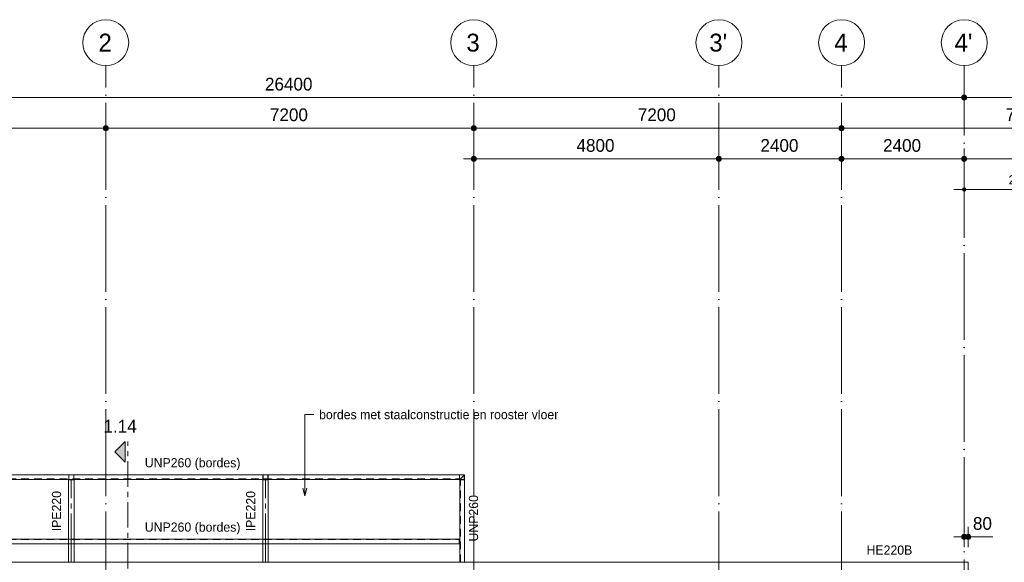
# Model space of a CAD drawing. Header units: millimetres. Extents: x -2900 to 56100, y -900 to 49332.
# Tile 7 of 15: x 10515 to 29785, y 38705 to 49332. Entities that reach past the tile are written whole.
import ezdxf

# ---------------------------------------------------------------- set-up
doc = ezdxf.new("R2010")
doc.units = ezdxf.units.MM
for name, pattern in [('WSP_hartlijn', [800, 500, -100, 100, -100]), ('WSP_hhidden', [250, 150, -100]), ('WSP_stramienlijn', [2000, 1700, -150, 0, -150])]:
    doc.linetypes.add(name, pattern=pattern)
for name, color, linetype, lineweight in [('00_algemeen - hartlijn', 7, 'WSP_hartlijn', 13), ('00_algemeen - hhidden - 0_13mm', 7, 'WSP_hhidden', 13), ('00_maatvoering', 8, 'Continuous', 13), ('00_maatvoering-100', 8, 'Continuous', 13), ('00_text', 7, 'Continuous', 13), ('03_viewports - sections', 1, 'Continuous', 13), ('07_stramien', 4, 'Continuous', 13), ('28_hoofddraagconstructies - kolommen en liggers', 1, 'Continuous', 13), ('28_hoofddraagconstructies - kolommen en liggers - staal', 1, 'Continuous', 13), ('28_hoofddraagconstructies - tags', 7, 'Continuous', 18)]:
    doc.layers.add(name, color=color, linetype=linetype, lineweight=lineweight)
doc.styles.add('Revittext', font='txt', dxfattribs={"height": 180})
doc.styles.add('Revittext_1', font='txt', dxfattribs={"height": 350})
doc.styles.add('Revittext_2', font='txt', dxfattribs={"height": 250})
doc.dimstyles.new('WSP_18M_-_transparant_1', dxfattribs={"dimscale": 304.8, "dimtxt": 181.601257, "dimasz": 0.918635, "dimexe": 0.656168, "dimexo": 0.492126, "dimgap": 0.147638, "dimtad": 1, "dimdec": 0, "dimzin": 0, "dimdsep": 46, "dimtxsty": 'Revittext', "dimblk1": 'DOTSMALL', "dimblk2": 'DOTSMALL', "dimsah": 1, "dimcen": 0.09, "dimdle": 0.656168, "dimazin": 0, "dimtfac": 1, "dimtdec": 4, "dimtix": 1, "dimtmove": 0, "dimatfit": 3, "dimfxl": 1, "dimtvp": 1, "dimtolj": 1, "dimtzin": 0, "dimarcsym": 2})
doc.dimstyles.new('WSP_25_-_transparant', dxfattribs={"dimscale": 304.8, "dimtxt": 252.223969, "dimasz": 1.312336, "dimexe": 0.656168, "dimexo": 0.0625, "dimgap": 0.213255, "dimtad": 1, "dimdec": 0, "dimzin": 0, "dimdsep": 46, "dimtxsty": 'Revittext_2', "dimblk1": 'DOTSMALL', "dimblk2": 'DOTSMALL', "dimsah": 1, "dimcen": 0.09, "dimdle": 0.656168, "dimazin": 0, "dimtfac": 1, "dimtdec": 4, "dimtix": 1, "dimtmove": 0, "dimatfit": 3, "dimfxl": 0.656168, "dimfxlon": 1, "dimtvp": 1, "dimtolj": 1, "dimtzin": 0, "dimarcsym": 2})
doc.dimstyles.new('WSP_25_-_transparant_1', dxfattribs={"dimscale": 304.8, "dimtxt": 252.223969, "dimasz": 1.312336, "dimexe": 0.656168, "dimexo": 0.0625, "dimgap": 0.213255, "dimtad": 1, "dimdec": 0, "dimzin": 0, "dimdsep": 46, "dimtxsty": 'Revittext_2', "dimblk1": 'DOTSMALL', "dimblk2": 'DOTSMALL', "dimsah": 1, "dimcen": 0.09, "dimdle": 0.656168, "dimazin": 0, "dimtfac": 1, "dimtdec": 4, "dimtix": 1, "dimtmove": 1, "dimatfit": 3, "dimfxl": 0.656168, "dimfxlon": 1, "dimtvp": 1, "dimtolj": 1, "dimtzin": 0, "dimarcsym": 2})

# ---------------------------------------------------------------- blocks, each defined once
blk = doc.blocks.new('28_WSP_SF_staal - UNP v18-0 - UNP260-1318970-1e verd - plot - 100')
at = {"layer": '00_algemeen - hhidden - 0_13mm'}
blk.add_line((-855, 13.7), (775, 13.7), dxfattribs=at)
blk = doc.blocks.new('28_WSP_SF_staal - UNP v18-0 - UNP260-1309737-1e verd - plot - 100')
at = {"layer": '00_algemeen - hhidden - 0_13mm'}
blk.add_line((-5635, 14), (5690, 14), dxfattribs=at)
blk = doc.blocks.new('28_WSP_SF_staal - UNP v18-0 - UNP260-1307633-1e verd - plot - 100')
at = {"layer": '00_algemeen - hhidden - 0_13mm'}
blk.add_line((-5837, -14), (5757, -14), dxfattribs=at)
blk = doc.blocks.new('28_WSP_SF_staal - IPE v21-0 - IPE220-V12-1e verd - plot - 100')
at = {"layer": '00_algemeen - hartlijn'}
for p, q in [((-810, 0), (-450, 0)), ((-360, 0), (810, 0))]:
    blk.add_line(p, q, dxfattribs=at)
at = {"layer": '28_hoofddraagconstructies - kolommen en liggers', "linetype": 'WSP_hhidden'}
blk.add_line((-450, 0), (-360, 0), dxfattribs=at)
blk = doc.blocks.new('Grid - Stramienbol 9_0mm-3500-1e verd - plot - 100')
at = {"layer": '07_stramien'}
blk.add_circle((0, 0), 4.5, dxfattribs=at)
blk = doc.blocks.new('DIMBLOCK1-1e verd - plot - 100')
at = {"layer": '00_maatvoering-100'}
h = blk.add_hatch(color=256, dxfattribs=at)
edge = h.paths.add_edge_path()
edge.add_arc((2600, 47807), 50, 0, 360)
h = blk.add_hatch(color=256, dxfattribs=at)
edge = h.paths.add_edge_path()
edge.add_arc((29000, 47807), 50, 0, 360)
for p, q in [((2600, 48007), (2600, 47607)), ((2600, 47807), (2600, 48007)), ((29000, 48007), (29000, 47607)), ((29000, 47807), (29000, 48007)), ((2400, 47807), (29000, 47807))]:
    blk.add_line(p, q, dxfattribs=at)
for centre in [(2600, 47807), (29000, 47807)]:
    blk.add_circle(centre, 50, dxfattribs=at)
at = {"layer": '00_maatvoering-100', "color": 0, "insert": (15315, 48195), "char_height": 250, "width": 1164.11, "attachment_point": 1, "line_spacing_factor": 0.931288, "style": 'Revittext_2'}
blk.add_mtext('26400', dxfattribs=at)
blk = doc.blocks.new('_DotSmall')
at = {"color": 0, "linetype": 'ByBlock', "const_width": 0.5}
blk.add_lwpolyline([(-0.0625, 0, 1), (0.0625, 0, 1)], format="xyb", close=True, dxfattribs=at)
blk = doc.blocks.new('DIMBLOCK2-1e verd - plot - 100')
at = {"layer": '00_maatvoering-100'}
h = blk.add_hatch(color=256, dxfattribs=at)
edge = h.paths.add_edge_path()
edge.add_arc((29000, 47807), 50, 0, 360)
h = blk.add_hatch(color=256, dxfattribs=at)
edge = h.paths.add_edge_path()
edge.add_arc((38600, 47807), 50, 0, 360)
for p, q in [((29000, 48007), (29000, 47607)), ((29000, 47807), (29000, 48007)), ((38600, 48007), (38600, 47607)), ((38600, 47807), (38600, 48007)), ((29000, 47807), (38600, 47807))]:
    blk.add_line(p, q, dxfattribs=at)
for centre in [(29000, 47807), (38600, 47807)]:
    blk.add_circle(centre, 50, dxfattribs=at)
at = {"layer": '00_maatvoering-100', "color": 0, "insert": (33412, 48195), "char_height": 250, "width": 931.29, "attachment_point": 1, "line_spacing_factor": 0.931288, "style": 'Revittext_2'}
blk.add_mtext('9600', dxfattribs=at)
blk = doc.blocks.new('DIMBLOCK5-1e verd - plot - 100')
at = {"layer": '00_maatvoering-100'}
h = blk.add_hatch(color=256, dxfattribs=at)
edge = h.paths.add_edge_path()
edge.add_arc((5000, 47207), 50, 0, 360)
h = blk.add_hatch(color=256, dxfattribs=at)
edge = h.paths.add_edge_path()
edge.add_arc((12200, 47207), 50, 0, 360)
for p, q in [((5000, 47407), (5000, 47007)), ((5000, 47207), (5000, 47407)), ((12200, 47407), (12200, 47007)), ((12200, 47207), (12200, 47407)), ((5000, 47207), (12200, 47207))]:
    blk.add_line(p, q, dxfattribs=at)
for centre in [(5000, 47207), (12200, 47207)]:
    blk.add_circle(centre, 50, dxfattribs=at)
at = {"layer": '00_maatvoering-100', "color": 0, "insert": (8212, 47595), "char_height": 250, "width": 931.29, "attachment_point": 1, "line_spacing_factor": 0.931288, "style": 'Revittext_2'}
blk.add_mtext('7200', dxfattribs=at)
blk = doc.blocks.new('DIMBLOCK6-1e verd - plot - 100')
at = {"layer": '00_maatvoering-100'}
h = blk.add_hatch(color=256, dxfattribs=at)
edge = h.paths.add_edge_path()
edge.add_arc((12200, 47207), 50, 0, 360)
h = blk.add_hatch(color=256, dxfattribs=at)
edge = h.paths.add_edge_path()
edge.add_arc((19400, 47207), 50, 0, 360)
for p, q in [((12200, 47407), (12200, 47007)), ((12200, 47207), (12200, 47407)), ((19400, 47407), (19400, 47007)), ((19400, 47207), (19400, 47407)), ((12200, 47207), (19400, 47207))]:
    blk.add_line(p, q, dxfattribs=at)
for centre in [(12200, 47207), (19400, 47207)]:
    blk.add_circle(centre, 50, dxfattribs=at)
at = {"layer": '00_maatvoering-100', "color": 0, "insert": (15412, 47595), "char_height": 250, "width": 931.29, "attachment_point": 1, "line_spacing_factor": 0.931288, "style": 'Revittext_2'}
blk.add_mtext('7200', dxfattribs=at)
blk = doc.blocks.new('DIMBLOCK7-1e verd - plot - 100')
at = {"layer": '00_maatvoering-100'}
h = blk.add_hatch(color=256, dxfattribs=at)
edge = h.paths.add_edge_path()
edge.add_arc((19400, 47207), 50, 0, 360)
h = blk.add_hatch(color=256, dxfattribs=at)
edge = h.paths.add_edge_path()
edge.add_arc((26600, 47207), 50, 0, 360)
for p, q in [((19400, 47407), (19400, 47007)), ((19400, 47207), (19400, 47407)), ((26600, 47407), (26600, 47007)), ((26600, 47207), (26600, 47407)), ((19400, 47207), (26600, 47207))]:
    blk.add_line(p, q, dxfattribs=at)
for centre in [(19400, 47207), (26600, 47207)]:
    blk.add_circle(centre, 50, dxfattribs=at)
at = {"layer": '00_maatvoering-100', "color": 0, "insert": (22612, 47595), "char_height": 250, "width": 931.29, "attachment_point": 1, "line_spacing_factor": 0.931288, "style": 'Revittext_2'}
blk.add_mtext('7200', dxfattribs=at)
blk = doc.blocks.new('DIMBLOCK8-1e verd - plot - 100')
at = {"layer": '00_maatvoering-100'}
h = blk.add_hatch(color=256, dxfattribs=at)
edge = h.paths.add_edge_path()
edge.add_arc((26600, 47207), 50, 0, 360)
h = blk.add_hatch(color=256, dxfattribs=at)
edge = h.paths.add_edge_path()
edge.add_arc((33800, 47207), 50, 0, 360)
for p, q in [((26600, 47407), (26600, 47007)), ((26600, 47207), (26600, 47407)), ((33800, 47407), (33800, 47007)), ((33800, 47207), (33800, 47407)), ((26600, 47207), (33800, 47207))]:
    blk.add_line(p, q, dxfattribs=at)
for centre in [(26600, 47207), (33800, 47207)]:
    blk.add_circle(centre, 50, dxfattribs=at)
at = {"layer": '00_maatvoering-100', "color": 0, "insert": (29812, 47595), "char_height": 250, "width": 931.29, "attachment_point": 1, "line_spacing_factor": 0.931288, "style": 'Revittext_2'}
blk.add_mtext('7200', dxfattribs=at)
blk = doc.blocks.new('DIMBLOCK14-1e verd - plot - 100')
at = {"layer": '00_maatvoering-100'}
h = blk.add_hatch(color=256, dxfattribs=at)
edge = h.paths.add_edge_path()
edge.add_arc((19400, 46607), 50, 0, 360)
h = blk.add_hatch(color=256, dxfattribs=at)
edge = h.paths.add_edge_path()
edge.add_arc((24200, 46607), 50, 0, 360)
for p, q in [((19400, 46807), (19400, 46407)), ((19400, 46607), (19400, 46807)), ((24200, 46807), (24200, 46407)), ((24200, 46607), (24200, 46807)), ((19200, 46607), (24200, 46607))]:
    blk.add_line(p, q, dxfattribs=at)
for centre in [(19400, 46607), (24200, 46607)]:
    blk.add_circle(centre, 50, dxfattribs=at)
at = {"layer": '00_maatvoering-100', "color": 0, "insert": (21412, 46995), "char_height": 250, "width": 931.29, "attachment_point": 1, "line_spacing_factor": 0.931288, "style": 'Revittext_2'}
blk.add_mtext('4800', dxfattribs=at)
blk = doc.blocks.new('DIMBLOCK15-1e verd - plot - 100')
at = {"layer": '00_maatvoering-100'}
h = blk.add_hatch(color=256, dxfattribs=at)
edge = h.paths.add_edge_path()
edge.add_arc((24200, 46607), 50, 0, 360)
h = blk.add_hatch(color=256, dxfattribs=at)
edge = h.paths.add_edge_path()
edge.add_arc((26600, 46607), 50, 0, 360)
for p, q in [((24200, 46807), (24200, 46407)), ((24200, 46607), (24200, 46807)), ((26600, 46807), (26600, 46407)), ((26600, 46607), (26600, 46807)), ((24200, 46607), (26600, 46607))]:
    blk.add_line(p, q, dxfattribs=at)
for centre in [(24200, 46607), (26600, 46607)]:
    blk.add_circle(centre, 50, dxfattribs=at)
at = {"layer": '00_maatvoering-100', "color": 0, "insert": (25012, 46995), "char_height": 250, "width": 931.29, "attachment_point": 1, "line_spacing_factor": 0.931288, "style": 'Revittext_2'}
blk.add_mtext('2400', dxfattribs=at)
blk = doc.blocks.new('DIMBLOCK16-1e verd - plot - 100')
at = {"layer": '00_maatvoering-100'}
h = blk.add_hatch(color=256, dxfattribs=at)
edge = h.paths.add_edge_path()
edge.add_arc((26600, 46607), 50, 0, 360)
h = blk.add_hatch(color=256, dxfattribs=at)
edge = h.paths.add_edge_path()
edge.add_arc((29000, 46607), 50, 0, 360)
for p, q in [((26600, 46807), (26600, 46407)), ((26600, 46607), (26600, 46807)), ((29000, 46807), (29000, 46407)), ((29000, 46607), (29000, 46807)), ((26600, 46607), (29000, 46607))]:
    blk.add_line(p, q, dxfattribs=at)
for centre in [(26600, 46607), (29000, 46607)]:
    blk.add_circle(centre, 50, dxfattribs=at)
at = {"layer": '00_maatvoering-100', "color": 0, "insert": (27412, 46995), "char_height": 250, "width": 931.29, "attachment_point": 1, "line_spacing_factor": 0.931288, "style": 'Revittext_2'}
blk.add_mtext('2400', dxfattribs=at)
blk = doc.blocks.new('DIMBLOCK17-1e verd - plot - 100')
at = {"layer": '00_maatvoering-100'}
h = blk.add_hatch(color=256, dxfattribs=at)
edge = h.paths.add_edge_path()
edge.add_arc((29000, 46607), 50, 0, 360)
h = blk.add_hatch(color=256, dxfattribs=at)
edge = h.paths.add_edge_path()
edge.add_arc((33800, 46607), 50, 0, 360)
for p, q in [((29000, 46807), (29000, 46407)), ((29000, 46607), (29000, 46807)), ((33800, 46807), (33800, 46407)), ((33800, 46607), (33800, 46807)), ((29000, 46607), (34000, 46607))]:
    blk.add_line(p, q, dxfattribs=at)
for centre in [(29000, 46607), (33800, 46607)]:
    blk.add_circle(centre, 50, dxfattribs=at)
at = {"layer": '00_maatvoering-100', "color": 0, "insert": (31012, 46995), "char_height": 250, "width": 931.29, "attachment_point": 1, "line_spacing_factor": 0.931288, "style": 'Revittext_2'}
blk.add_mtext('4800', dxfattribs=at)
blk = doc.blocks.new('Detail View - Horizontaal links-29825-1e verd - plot - 100')
at = {"layer": '03_viewports - sections'}
blk.add_hatch(color=240, dxfattribs=at).paths.add_polyline_path([(4, 0.5), (0, 0.5), (2, 2.5)])
at = {"layer": '03_viewports - sections', "color": 240}
for p, q in [((2, 2.5), (0, 0.5)), ((4, 0.5), (2, 2.5)), ((0, 0.5), (4, 0.5))]:
    blk.add_line(p, q, dxfattribs=at)
blk = doc.blocks.new('DIMBLOCK60-1e verd - plot - 100')
at = {"layer": '00_maatvoering-100'}
h = blk.add_hatch(color=256, dxfattribs=at)
edge = h.paths.add_edge_path()
edge.add_arc((29000, 46007), 35, 0, 360)
h = blk.add_hatch(color=256, dxfattribs=at)
edge = h.paths.add_edge_path()
edge.add_arc((31295, 46007), 35, 0, 360)
for p, q in [((29000, 45906), (29000, 46207)), ((31295, 31715), (31295, 46207)), ((28800, 46007), (31295, 46007)), ((29000, 46007), (29000, 45906))]:
    blk.add_line(p, q, dxfattribs=at)
at = {"layer": '00_maatvoering-100', "linetype": 'WSP_hartlijn'}
blk.add_line((31295, 46007), (31295, 31715), dxfattribs=at)
at = {"layer": '00_maatvoering-100'}
for centre in [(29000, 46007), (31295, 46007)]:
    blk.add_circle(centre, 35, dxfattribs=at)
at = {"layer": '00_maatvoering-100', "color": 0, "insert": (29868, 46285), "char_height": 180, "width": 670.53, "attachment_point": 1, "line_spacing_factor": 0.931288, "style": 'Revittext'}
blk.add_mtext('2295', dxfattribs=at)
blk = doc.blocks.new('DIMBLOCK70-1e verd - plot - 100')
at = {"layer": '00_maatvoering-100'}
h = blk.add_hatch(color=256, dxfattribs=at)
edge = h.paths.add_edge_path()
edge.add_arc((29000, 39203), 50, 0, 360)
h = blk.add_hatch(color=256, dxfattribs=at)
edge = h.paths.add_edge_path()
edge.add_arc((29080, 39203), 50, 0, 360)
for p, q in [((29000, 39403), (29000, 39003)), ((29000, 39203), (29000, 39403)), ((29080, 39003), (29080, 39403)), ((28800, 39203), (29280, 39203)), ((29171, 39203), (29040, 39203)), ((29080, 39203), (29080, 39003)), ((29559, 39203), (29171, 39203))]:
    blk.add_line(p, q, dxfattribs=at)
for centre in [(29000, 39203), (29080, 39203)]:
    blk.add_circle(centre, 50, dxfattribs=at)
at = {"layer": '00_maatvoering-100', "color": 0, "insert": (29171, 39592), "char_height": 250, "width": 465.64, "attachment_point": 1, "line_spacing_factor": 0.931288, "style": 'Revittext_2'}
blk.add_mtext('80', dxfattribs=at)

msp = doc.modelspace()

# ---------------------------------------------------------------- linework, layer by layer
at = {"layer": '00_text', "color": 250, "lineweight": 18}
for p, q in [((16096.7, 41598.2), (16274.1, 41598.2)), ((16096.7, 40005.6), (16096.7, 41598.2)), ((16096.7, 40005.6), (16056.5, 40155.6)), ((16096.7, 40005.6), (16136.9, 40155.6))]:
    msp.add_line(p, q, dxfattribs=at)
at = {"layer": '03_viewports - sections', "color": 20, "linetype": 'WSP_hartlijn', "lineweight": 18}
msp.add_line((12628.6, 37784.1), (12628.6, 41068.7), dxfattribs=at)
at = {"layer": '07_stramien', "linetype": 'WSP_stramienlijn'}
for p, q in [((12200, 0), (12200, 48432.3)), ((19400, 0), (19400, 48432.3)), ((24200, 0), (24200, 48432.3)), ((26600, 0), (26600, 48432.3)), ((29000, 13061.2), (29000, 48432.3))]:
    msp.add_line(p, q, dxfattribs=at)
at = {"layer": '28_hoofddraagconstructies - kolommen en liggers', "linetype": 'WSP_hhidden'}
for p, q in [((11475, 40328), (11475, 40412)), ((11479, 40328), (11479, 40412)), ((11483, 40416), (11567, 40416)), ((11483, 40324), (11567, 40324)), ((11483, 40320), (11567, 40320)), ((11571, 40412), (11571, 40328)), ((11575, 40412), (11575, 40328)), ((15275, 40328), (15275, 40412)), ((15279, 40328), (15279, 40412)), ((15283, 40416), (15367, 40416)), ((15283, 40324), (15367, 40324)), ((15283, 40320), (15367, 40320)), ((15371, 40412), (15371, 40328)), ((15375, 40412), (15375, 40328)), ((19120, 40330), (19120, 40412)), ((19124, 40330), (19124, 40412)), ((19128, 40416), (19212, 40416)), ((19130, 40324), (19212, 40324)), ((19130, 40320), (19212, 40320)), ((19216, 40412), (19216, 40328)), ((11470, 39070), (11470, 39160)), ((11580, 39160), (11580, 39070)), ((15270, 39070), (15270, 39160)), ((15380, 39160), (15380, 39070))]:
    msp.add_line(p, q, dxfattribs=at)
for centre, radius, start, end in [((11483, 40412), 8, 92.72986, 180), ((11483, 40328), 8, 180, 270), ((11483, 40412), 4, 90, 180), ((11483, 40328), 4, 180, 270), ((11567, 40412), 4, 0, 90), ((11567, 40328), 8, 270, 0), ((11567, 40328), 4, 270, 0), ((11567, 40412), 8, 0, 87.27014), ((15283, 40412), 8, 92.72986, 180), ((15283, 40328), 8, 180, 270), ((15283, 40412), 4, 90, 180), ((15283, 40328), 4, 180, 270), ((15367, 40412), 4, 0, 90), ((15367, 40328), 8, 270, 0), ((15367, 40328), 4, 270, 0), ((15367, 40412), 8, 0, 87.27014), ((19128, 40412), 8, 92.72986, 180), ((19128, 40412), 4, 90, 180), ((19212, 40412), 4, 0, 90), ((19212, 40328), 4, 270, 0), ((19212, 40328), 8, 270, 357.27014), ((19212, 40412), 8, 2.72986, 87.27014)]:
    msp.add_arc(centre, radius, start, end, dxfattribs=at)
at = {"layer": '28_hoofddraagconstructies - kolommen en liggers - staal'}
for p, q in [((7545.7, 40420), (19220, 40420)), ((19130, 40330), (7545.7, 40330)), ((11470, 39160), (11470, 40330)), ((11580, 40330), (11580, 39160)), ((15270, 39160), (15270, 40330)), ((15380, 40330), (15380, 39160)), ((19120, 40328), (19120, 40330)), ((19124, 40328), (19124, 40330)), ((19128, 40324), (19130, 40324)), ((19128, 40320), (19130, 40320)), ((19220, 40420), (19130, 40330)), ((19130, 40330), (19220, 40420)), ((19130, 38710), (19130, 40330)), ((19220, 40420), (19220, 38710)), ((7792.7, 39160), (19117.3, 39160)), ((19117.3, 39160), (19117.3, 39070)), ((19117.3, 39070), (7792.7, 39070)), ((11470, 38710), (11470, 39070)), ((11580, 39070), (11580, 38710)), ((15270, 38710), (15270, 39070)), ((15380, 39070), (15380, 38710)), ((7780, 38710), (11470, 38710)), ((11580, 38710), (11470, 38710)), ((11580, 38710), (15270, 38710)), ((15380, 38710), (15270, 38710)), ((15380, 38710), (19130, 38710)), ((19220, 38710), (19130, 38710)), ((19220, 38710), (29080, 38710)), ((29080, 38710), (29080, 38490))]:
    msp.add_line(p, q, dxfattribs=at)
for radius in [8, 4]:
    msp.add_arc((19128, 40328), radius, 180, 270, dxfattribs=at)

# ---------------------------------------------------------------- block references
at = {"layer": '00_algemeen - hhidden - 0_13mm'}
for name, p in [('28_WSP_SF_staal - UNP v18-0 - UNP260-1307633-1e verd - plot - 100', (13382.9, 40353.7)), ('28_WSP_SF_staal - UNP v18-0 - UNP260-1309737-1e verd - plot - 100', (13427.5, 39136.3))]:
    msp.add_blockref(name, p, dxfattribs=at)
at = {"layer": '00_algemeen - hhidden - 0_13mm', "rotation": 89.9999999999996}
msp.add_blockref('28_WSP_SF_staal - UNP v18-0 - UNP260-1318970-1e verd - plot - 100', (19153.7, 39565), dxfattribs=at)
at = {"layer": '03_viewports - sections', "color": 20, "lineweight": 18, "extrusion": (0, 0, -1), "xscale": 99.99999999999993, "yscale": 99.99999999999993, "zscale": 99.99999999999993, "rotation": 270.0000000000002}
msp.add_blockref('Detail View - Horizontaal links-29825-1e verd - plot - 100', (-12628.6, 41068.7), dxfattribs=at)
at = {"layer": '07_stramien', "xscale": 99.99999999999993, "yscale": 99.99999999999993, "zscale": 99.99999999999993}
for p in [(12200, 48882.3), (19400, 48882.3), (24200, 48882.3), (26600, 48882.3), (29000, 48882.3)]:
    msp.add_blockref('Grid - Stramienbol 9_0mm-3500-1e verd - plot - 100', p, dxfattribs=at)
at = {"layer": '28_hoofddraagconstructies - kolommen en liggers', "linetype": 'WSP_hhidden', "rotation": 89.9999999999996}
for p in [(11525, 39520), (15325, 39520)]:
    msp.add_blockref('28_WSP_SF_staal - IPE v21-0 - IPE220-V12-1e verd - plot - 100', p, dxfattribs=at)

# ---------------------------------------------------------------- texts
at = {"layer": '00_text', "lineweight": 18, "insert": (16374.1, 41688.2), "char_height": 180, "width": 5683.964, "attachment_point": 1, "style": 'Revittext'}
msp.add_mtext('bordes met staalconstructie en rooster vloer', dxfattribs=at)
at = {"layer": '03_viewports - sections', "color": 20, "insert": (12153.8, 41496.2), "char_height": 250, "width": 817.721, "attachment_point": 1, "style": 'Revittext_2'}
msp.add_mtext('1.14', dxfattribs=at)
at = {"layer": '07_stramien', "char_height": 350, "attachment_point": 1, "style": 'Revittext_1'}
for s, insert, width in [('2', (12057.4, 49057.9), 336.709), ('3', (19257.4, 49057.9), 336.709), ("3'", (24011.4, 49057.9), 448.945), ('4', (26457.4, 49057.9), 336.709), ("4'", (28811.4, 49057.9), 448.945)]:
    msp.add_mtext(s, dxfattribs=dict(at, insert=insert, width=width))
at = {"layer": '28_hoofddraagconstructies - tags', "lineweight": 13, "char_height": 180, "attachment_point": 1, "style": 'Revittext'}
for s, insert, width in [('UNP260 (bordes)', (12962.2, 40744.9), 2316.877), ('UNP260 (bordes)', (12962.2, 39484.9), 2316.877), ('HE220B', (27087.9, 39034.9), 1122.362)]:
    msp.add_mtext(s, dxfattribs=dict(at, insert=insert, width=width))
at = {"layer": '28_hoofddraagconstructies - tags', "lineweight": 13, "char_height": 180, "attachment_point": 1, "rotation": 90, "style": 'Revittext'}
for s, insert, width in [('IPE220', (11145.1, 39312.8), 978.059), ('IPE220', (14945.1, 39312.8), 978.059), ('UNP260', (19306, 39112.8), 1138.396)]:
    msp.add_mtext(s, dxfattribs=dict(at, insert=insert, width=width))

# ---------------------------------------------------------------- dimensions: what is measured, and where the dimension line sits
at = {"layer": '00_maatvoering'}
for base, p1, p2, dimstyle, override, picture, middle in [((29000, 47806.5), (2600, 48006.5), (29000, 48006.5), 'WSP_25_-_transparant', {"dimpost": '<>', "dimfxl": 26400}, 'DIMBLOCK1-1e verd - plot - 100', (15800, 47999.2)), ((38600, 47806.5), (29000, 48006.5), (38600, 48006.5), 'WSP_25_-_transparant', {"dimpost": '<>', "dimfxl": 9600}, 'DIMBLOCK2-1e verd - plot - 100', (33800, 47999.2)), ((12200, 47206.5), (5000, 47406.5), (12200, 47406.5), 'WSP_25_-_transparant', {"dimpost": '<>', "dimfxl": 7200}, 'DIMBLOCK5-1e verd - plot - 100', (8600, 47399.2)), ((19400, 47206.5), (12200, 47406.5), (19400, 47406.5), 'WSP_25_-_transparant', {"dimpost": '<>', "dimfxl": 7200}, 'DIMBLOCK6-1e verd - plot - 100', (15800, 47399.2)), ((26600, 47206.5), (19400, 47406.5), (26600, 47406.5), 'WSP_25_-_transparant', {"dimpost": '<>', "dimfxl": 7200}, 'DIMBLOCK7-1e verd - plot - 100', (23000, 47399.2)), ((33800, 47206.5), (26600, 47406.5), (33800, 47406.5), 'WSP_25_-_transparant', {"dimpost": '<>', "dimfxl": 7200}, 'DIMBLOCK8-1e verd - plot - 100', (30200, 47399.2)), ((24200, 46606.5), (19400, 46806.5), (24200, 46806.5), 'WSP_25_-_transparant', {"dimpost": '<>', "dimfxl": 4800}, 'DIMBLOCK14-1e verd - plot - 100', (21800, 46799.2)), ((26600, 46606.5), (24200, 46806.5), (26600, 46806.5), 'WSP_25_-_transparant', {"dimpost": '<>', "dimfxl": 2400}, 'DIMBLOCK15-1e verd - plot - 100', (25400, 46799.2)), ((29000, 46606.5), (26600, 46806.5), (29000, 46806.5), 'WSP_25_-_transparant', {"dimpost": '<>', "dimfxl": 2400}, 'DIMBLOCK16-1e verd - plot - 100', (27800, 46799.2)), ((33800, 46606.5), (29000, 46806.5), (33800, 46806.5), 'WSP_25_-_transparant', {"dimpost": '<>', "dimfxl": 4800}, 'DIMBLOCK17-1e verd - plot - 100', (31400, 46799.2)), ((31295, 46006.5), (29000, 46056), (31295, 31565), 'WSP_18M_-_transparant_1', {"dimpost": '<>', "dimfxl": 14671.642666}, 'DIMBLOCK60-1e verd - plot - 100', (30147.5, 46143.4))]:
    dim = msp.add_linear_dim(base=base, p1=p1, p2=p2, dimstyle=dimstyle, override=override, dxfattribs=at)
    dim.commit()
    dim.dimension.update_dxf_attribs({"geometry": picture, "text_midpoint": middle})
dim = msp.add_linear_dim(base=(29080, 39202.8), p1=(29000, 39402.8), p2=(29080, 39002.8), dimstyle='WSP_25_-_transparant_1', override={"dimpost": '<>', "dimfxl": 407.921561}, dxfattribs=at)
dim.commit()
dim.dimension.update_dxf_attribs({"geometry": 'DIMBLOCK70-1e verd - plot - 100', "text_midpoint": (29403.4, 39424.9), "dimtype": 160})

doc.saveas('drawing.dxf')
